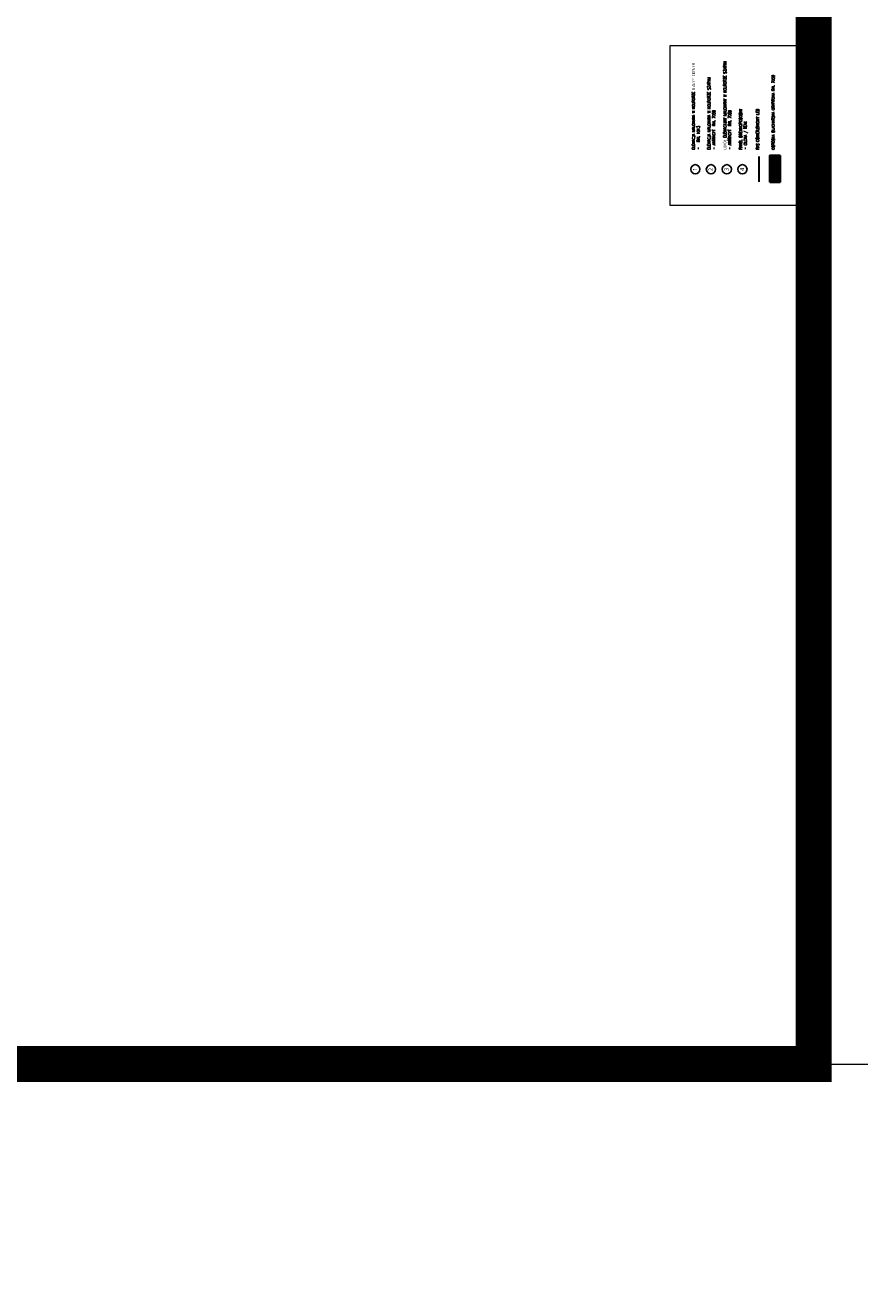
# Model space of a CAD drawing. Header units: inches. Extents: x 0 to 111471, y -105323 to 11070.
# Tile 22 of 256: x 46111 to 50747, y -59718 to -52686. Entities that reach past the tile are written whole.
import ezdxf
from ezdxf.enums import TextEntityAlignment as Align

# ---------------------------------------------------------------- set-up
doc = ezdxf.new("R2010")
doc.units = ezdxf.units.IN
doc.header["$MEASUREMENT"] = 0
doc.linetypes.add('DASHED', pattern=[19.05, 12.7, -6.35])
for name, color, linetype, lineweight in [('888 drzwi i okna', 4, 'Continuous', 0), ('888 elektryka elew', 140, 'Continuous', 0), ('888 nowa attyka grafitowa', 24, 'Continuous', 35), ('888 opisy', 3, 'Continuous', 0)]:
    doc.layers.add(name, color=color, linetype=linetype, lineweight=lineweight)
doc.layers.add('888 opisy kolorow', color=11, linetype='Continuous')
doc.styles.get("Standard").update_dxf_attribs({"font": 'arial.ttf'})
doc.styles.add('TS 100_ILIARD OSIE', font='trebuc.ttf', dxfattribs={"width": 0.8, "height": 23})
doc.styles.add('TS 100_opisy', font='romans.shx', dxfattribs={"width": 0.7, "height": 16})

# ---------------------------------------------------------------- blocks, each defined once
blk = doc.blocks.new('oznaczenie osi')
at = {"linetype": 'ByBlock'}
blk.add_circle((0, 0), 17, dxfattribs=at)
at = {"oblique": 5, "width": 0.85}
blk.add_attdef('NR', text='', height=15, dxfattribs=at).set_placement((0, -7), align=Align.CENTER)

msp = doc.modelspace()

# ---------------------------------------------------------------- hatches: boundary and pattern name
at = {"layer": '888 elektryka elew', "linetype": 'DASHED'}
h = msp.add_hatch(dxfattribs=at)
h.set_pattern_fill('CTYSQST', color=256, angle=135)
h.set_pattern_definition([(135, (58023.754, -53002.05), (-8.485281, -8.485281), []), (225, (58023.754, -53002.05), (8.485281, -8.485281), [])])
h.paths.add_polyline_path([(50246.948, -53556.543), (50246.948, -53410.019), (50304.568, -53410.019), (50304.568, -53556.543)])
at = {"layer": '888 nowa attyka grafitowa', "ltscale": 0.01}
h = msp.add_hatch(dxfattribs=at)
h.set_pattern_fill('CTYSQST', color=256, angle=135)
h.set_pattern_definition([(135, (179130.608, -9799.522), (-8.4852814, -8.4852814), []), (225, (179130.608, -9799.522), (8.4852814, -8.4852814), [])])
h.paths.add_polyline_path([(50246.948, -53556.543), (50246.948, -53410.502), (50304.568, -53410.26), (50304.568, -53556.302)])

# ---------------------------------------------------------------- linework, layer by layer
at = {"layer": '888 drzwi i okna', "ltscale": 0.01}
msp.add_lwpolyline([(50406.893, -53685.606), (50406.893, -52800.205), (49691.187, -52800.205), (49691.187, -53685.606)], close=True, dxfattribs=at)
at = {"layer": '888 elektryka elew', "linetype": 'DASHED', "ltscale": 2, "const_width": 10}
msp.add_lwpolyline([(50187.71, -53556.831), (50187.71, -53414.438)], dxfattribs=at)
at = {"layer": '888 nowa attyka grafitowa', "ltscale": 0.01}
msp.add_lwpolyline([(50246.948, -53556.543), (50246.948, -53410.019), (50304.568, -53410.019), (50304.568, -53556.543)], close=True, dxfattribs=at)
for points in [[(50246.948, -53556.543), (50246.948, -53410.502), (50304.568, -53410.26), (50304.568, -53556.302)], [(50304.568, -53410.019), (50304.568, -53556.543)]]:
    msp.add_lwpolyline(points, dxfattribs=at)
at = {"layer": '888 opisy', "color": 6, "ltscale": 0.01, "const_width": 200}
msp.add_lwpolyline([(34854.511, -40980.485), (50490.997, -40980.485), (50490.997, -58458.278), (34854.511, -58458.278)], close=True, dxfattribs=at)
at = {"layer": '888 opisy'}
msp.add_lwpolyline([(26923.756, -58458.278), (57058.976, -58458.278), (57058.976, -105323.477), (26923.756, -105323.477)], close=True, dxfattribs=at)

# ---------------------------------------------------------------- block references
at = {"layer": '888 opisy kolorow'}
ref = msp.add_blockref('oznaczenie osi', (49833.542, -53485.635), dxfattribs=dict(at, xscale=-1.5, yscale=1.5, zscale=1.5, rotation=179.9999999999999))
ref.add_attrib('NR', '1', dxfattribs={"layer": '0', "height": 23, "rotation": 90, "style": 'TS 100_ILIARD OSIE', "width": 0.8}).set_placement((49850.077, -53486.231), align=Align.BOTTOM_CENTER)
ref = msp.add_blockref('oznaczenie osi', (49920.21, -53485.635), dxfattribs=dict(at, xscale=-1.5, yscale=1.5, zscale=1.5, rotation=179.9999999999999))
ref.add_attrib('NR', '2', dxfattribs={"layer": '0', "height": 23, "rotation": 90, "style": 'TS 100_ILIARD OSIE', "width": 0.8}).set_placement((49936.746, -53486.231), align=Align.BOTTOM_CENTER)
ref = msp.add_blockref('oznaczenie osi', (50008.612, -53485.635), dxfattribs=dict(at, xscale=-1.5, yscale=1.5, zscale=1.5, rotation=179.9999999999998))
ref.add_attrib('NR', '3', dxfattribs={"layer": '0', "height": 23, "rotation": 90, "style": 'TS 100_ILIARD OSIE', "width": 0.8}).set_placement((50025.148, -53486.231), align=Align.BOTTOM_CENTER)
ref = msp.add_blockref('oznaczenie osi', (50095.281, -53485.635), dxfattribs=dict(at, xscale=-1.5, yscale=1.5, zscale=1.5, rotation=179.9999999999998))
ref.add_attrib('NR', '4', dxfattribs={"layer": '0', "height": 23, "rotation": 90, "style": 'TS 100_ILIARD OSIE', "width": 0.8}).set_placement((50111.816, -53486.231), align=Align.BOTTOM_CENTER)

# ---------------------------------------------------------------- texts
at = {"layer": '888 opisy kolorow', "char_height": 16, "width": 780.26004, "attachment_point": 1, "rotation": 90, "style": 'TS 100_opisy'}
for s, insert in [('ELEWACJA MALOWANA W KOLRORZE BIAŁYM CIEPŁYM\\P-   RAL 1013', (49815.626, -53376.911)), ('COKÓŁ ELEWACYJNY MALOWANY W KOLRORZE SZARYM \\P- ANTRACYT  RAL 7039', (49990.29, -53376.911)), ('ELEWACJA MALOWANA W KOLRORZE SZARYM \\P- ANTRACYT  RAL 7039', (49901.888, -53376.911)), ('OBRÓBKA BLACHARSKA GRAFITOWA RAL 7039', (50258.238, -53376.911)), ('PANEL DREWNOPODOBNY\\P- OLCHA / TEAK', (50076.959, -53376.911)), ('PAS OŚWIETLENIOWY LED', (50171.645, -53376.911))]:
    msp.add_mtext(s, dxfattribs=dict(at, insert=insert))

doc.saveas('drawing.dxf')
